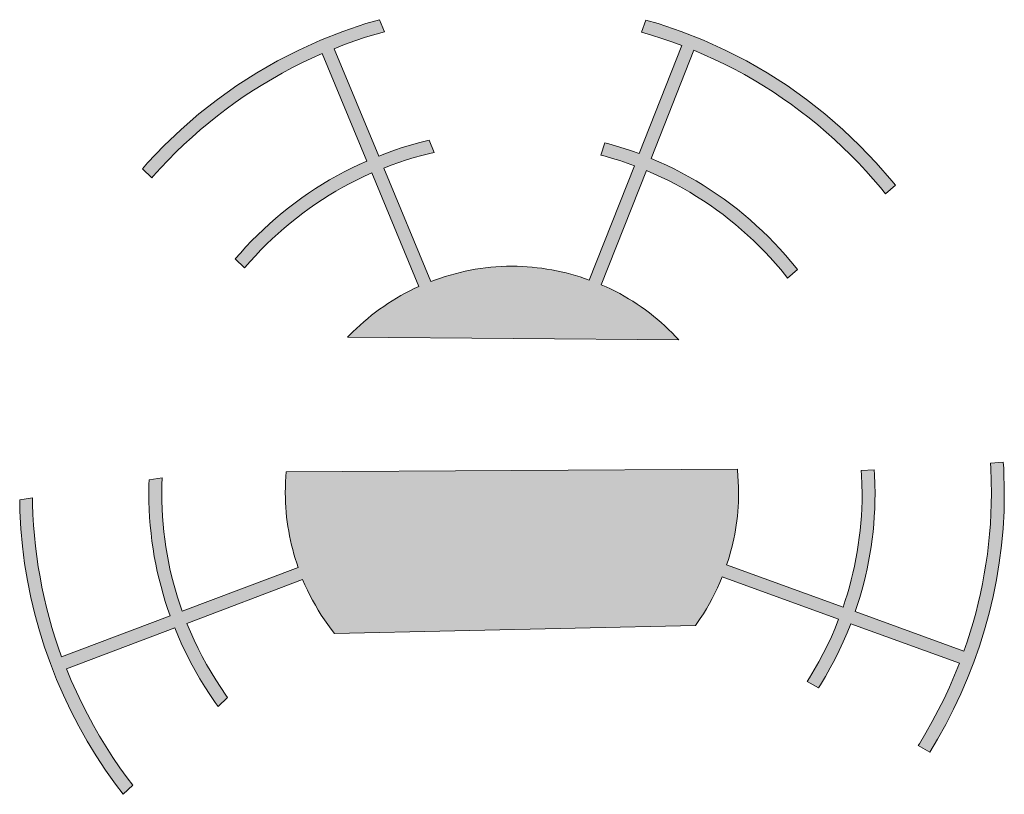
# Model space of a CAD drawing. Header units: millimetres. Extents: x -324 to -247, y -83 to 38.
# Tile 11 of 11: x -278 to -251, y 17 to 38. Entities that reach past the tile are written whole.
import ezdxf

# ---------------------------------------------------------------- set-up
doc = ezdxf.new("R2010")
doc.units = ezdxf.units.MM
doc.header["$MEASUREMENT"] = 0
doc.layers.add('Print', color=7, linetype='Continuous', lineweight=0)

# ---------------------------------------------------------------- blocks, each defined once
blk = doc.blocks.new('Block_0')
at = {"layer": 'Print'}
h = blk.add_hatch(color=4, dxfattribs=at)
h.dxf.hatch_style = 2
h.paths.add_polyline_path([(-273.935, 33.409), (-273.733, 33.632), (-273.526, 33.85), (-273.314, 34.064), (-273.098, 34.272), (-272.876, 34.476), (-272.65, 34.674), (-272.42, 34.867), (-272.185, 35.055), (-271.946, 35.238), (-271.702, 35.415), (-271.454, 35.587), (-271.202, 35.753), (-270.947, 35.913), (-270.687, 36.068), (-270.423, 36.217), (-270.156, 36.359), (-269.885, 36.496), (-269.61, 36.626), (-269.332, 36.751), (-268.117, 33.824), (-268.324, 33.73), (-268.529, 33.632), (-268.732, 33.529), (-268.932, 33.421), (-269.129, 33.309), (-269.323, 33.193), (-269.514, 33.073), (-269.702, 32.948), (-269.887, 32.819), (-270.07, 32.686), (-270.249, 32.549), (-270.424, 32.408), (-270.597, 32.263), (-270.766, 32.115), (-270.931, 31.962), (-271.094, 31.806), (-271.252, 31.647), (-271.407, 31.484), (-271.558, 31.317), (-271.699, 31.155), (-271.445, 30.909), (-271.436, 30.92), (-271.294, 31.084), (-271.148, 31.244), (-270.999, 31.401), (-270.846, 31.555), (-270.69, 31.705), (-270.531, 31.852), (-270.368, 31.995), (-270.202, 32.134), (-270.033, 32.27), (-269.861, 32.402), (-269.685, 32.53), (-269.507, 32.654), (-269.326, 32.774), (-269.142, 32.89), (-268.955, 33.002), (-268.766, 33.11), (-268.573, 33.214), (-268.378, 33.313), (-268.181, 33.408), (-267.981, 33.498), (-266.697, 30.406), (-266.822, 30.347), (-266.946, 30.286), (-267.068, 30.222), (-267.189, 30.156), (-267.308, 30.087), (-267.425, 30.015), (-267.54, 29.941), (-267.654, 29.864), (-267.766, 29.786), (-267.876, 29.704), (-267.984, 29.62), (-268.09, 29.534), (-268.194, 29.446), (-268.297, 29.355), (-268.397, 29.263), (-268.495, 29.168), (-268.591, 29.07), (-268.638, 29.021), (-259.616, 28.949), (-259.703, 29.042), (-259.798, 29.14), (-259.896, 29.236), (-259.997, 29.331), (-260.099, 29.423), (-260.203, 29.512), (-260.309, 29.6), (-260.417, 29.685), (-260.528, 29.767), (-260.64, 29.848), (-260.753, 29.925), (-260.869, 30.001), (-260.987, 30.073), (-261.106, 30.144), (-261.227, 30.211), (-261.349, 30.276), (-261.473, 30.338), (-261.599, 30.397), (-261.727, 30.454), (-260.499, 33.567), (-260.296, 33.479), (-260.095, 33.387), (-259.897, 33.291), (-259.702, 33.19), (-259.509, 33.085), (-259.319, 32.975), (-259.132, 32.861), (-258.948, 32.743), (-258.766, 32.621), (-258.588, 32.496), (-258.412, 32.366), (-258.24, 32.232), (-258.07, 32.094), (-257.904, 31.953), (-257.742, 31.808), (-257.582, 31.659), (-257.426, 31.507), (-257.274, 31.351), (-257.125, 31.192), (-256.98, 31.03), (-256.838, 30.864), (-256.7, 30.695), (-256.653, 30.634), (-256.386, 30.864), (-256.423, 30.912), (-256.566, 31.088), (-256.713, 31.26), (-256.864, 31.429), (-257.019, 31.594), (-257.177, 31.756), (-257.339, 31.914), (-257.505, 32.069), (-257.674, 32.219), (-257.846, 32.366), (-258.022, 32.509), (-258.201, 32.648), (-258.384, 32.783), (-258.569, 32.914), (-258.758, 33.04), (-258.949, 33.163), (-259.144, 33.281), (-259.341, 33.394), (-259.542, 33.504), (-259.745, 33.608), (-259.95, 33.709), (-260.159, 33.804), (-260.369, 33.895), (-259.207, 36.842), (-258.925, 36.721), (-258.646, 36.595), (-258.371, 36.462), (-258.099, 36.323), (-257.831, 36.178), (-257.567, 36.027), (-257.307, 35.87), (-257.05, 35.707), (-256.798, 35.538), (-256.55, 35.364), (-256.306, 35.184), (-256.067, 34.999), (-255.832, 34.808), (-255.601, 34.612), (-255.375, 34.411), (-255.154, 34.205), (-254.938, 33.994), (-254.726, 33.777), (-254.52, 33.556), (-254.319, 33.331), (-254.122, 33.1), (-253.985, 32.932), (-253.717, 33.162), (-253.816, 33.288), (-254.238, 33.775), (-254.682, 34.241), (-255.148, 34.685), (-255.635, 35.107), (-256.142, 35.505), (-256.668, 35.88), (-257.212, 36.229), (-257.774, 36.552), (-258.352, 36.849), (-258.946, 37.118), (-259.555, 37.358), (-260.178, 37.569), (-260.517, 37.666), (-260.629, 37.332), (-260.357, 37.253), (-260.081, 37.165), (-259.807, 37.071), (-259.535, 36.971), (-260.698, 34.025), (-260.901, 34.098), (-261.106, 34.168), (-261.314, 34.233), (-261.523, 34.293), (-261.632, 34.322), (-261.744, 33.987), (-261.621, 33.955), (-261.42, 33.896), (-261.22, 33.834), (-261.023, 33.767), (-260.827, 33.696), (-262.057, 30.579), (-262.181, 30.623), (-262.306, 30.664), (-262.432, 30.703), (-262.559, 30.739), (-262.687, 30.773), (-262.817, 30.804), (-262.947, 30.832), (-263.078, 30.858), (-263.211, 30.88), (-263.344, 30.9), (-263.478, 30.917), (-263.613, 30.931), (-263.749, 30.942), (-263.886, 30.95), (-264.023, 30.955), (-264.161, 30.956), (-264.307, 30.955), (-264.452, 30.949), (-264.596, 30.941), (-264.739, 30.929), (-264.881, 30.913), (-265.022, 30.895), (-265.162, 30.873), (-265.301, 30.848), (-265.438, 30.82), (-265.575, 30.789), (-265.711, 30.754), (-265.845, 30.717), (-265.979, 30.677), (-266.111, 30.635), (-266.241, 30.589), (-266.371, 30.541), (-267.655, 33.633), (-267.451, 33.711), (-267.245, 33.785), (-267.036, 33.854), (-266.826, 33.918), (-266.614, 33.978), (-266.399, 34.032), (-266.283, 34.059), (-266.419, 34.39), (-266.486, 34.374), (-266.709, 34.317), (-266.929, 34.255), (-267.148, 34.189), (-267.364, 34.117), (-267.579, 34.04), (-267.791, 33.959), (-269.006, 36.885), (-268.723, 36.995), (-268.437, 37.098), (-268.149, 37.195), (-267.857, 37.285), (-267.637, 37.347), (-267.772, 37.676), (-268.145, 37.569), (-268.768, 37.358), (-269.377, 37.118), (-269.971, 36.849), (-270.549, 36.552), (-271.111, 36.229), (-271.655, 35.88), (-272.181, 35.505), (-272.688, 35.107), (-273.175, 34.685), (-273.641, 34.241), (-274.085, 33.775), (-274.229, 33.608), (-273.975, 33.362)])
h = blk.add_hatch(color=4, dxfattribs=at)
h.dxf.hatch_style = 2
h.paths.add_polyline_path([(-277.539, 23.805), (-277.495, 23.331), (-277.435, 22.86), (-277.359, 22.394), (-277.266, 21.931), (-277.156, 21.473), (-277.031, 21.02), (-276.891, 20.572), (-276.735, 20.13), (-276.564, 19.694), (-276.378, 19.264), (-276.177, 18.842), (-275.962, 18.426), (-275.733, 18.019), (-275.49, 17.619), (-275.234, 17.228), (-274.964, 16.846), (-274.751, 16.566), (-274.487, 16.812), (-274.64, 17.013), (-274.839, 17.29), (-275.031, 17.572), (-275.216, 17.859), (-275.393, 18.15), (-275.563, 18.446), (-275.725, 18.746), (-275.879, 19.05), (-276.025, 19.359), (-276.164, 19.671), (-276.294, 19.987), (-273.347, 21.101), (-273.248, 20.862), (-273.142, 20.626), (-273.031, 20.393), (-272.914, 20.163), (-272.791, 19.938), (-272.663, 19.715), (-272.529, 19.497), (-272.389, 19.282), (-272.244, 19.071), (-272.166, 18.963), (-271.906, 19.204), (-271.955, 19.272), (-272.094, 19.475), (-272.228, 19.682), (-272.358, 19.892), (-272.481, 20.106), (-272.6, 20.323), (-272.712, 20.544), (-272.82, 20.768), (-272.921, 20.995), (-273.017, 21.225), (-269.863, 22.418), (-269.8, 22.274), (-269.735, 22.131), (-269.665, 21.991), (-269.593, 21.853), (-269.517, 21.717), (-269.437, 21.583), (-269.355, 21.451), (-269.269, 21.321), (-269.18, 21.194), (-269.088, 21.069), (-268.997, 20.952), (-259.163, 21.17), (-259.125, 21.221), (-259.035, 21.353), (-258.947, 21.487), (-258.863, 21.624), (-258.783, 21.763), (-258.706, 21.904), (-258.632, 22.047), (-258.563, 22.193), (-258.497, 22.34), (-258.434, 22.489), (-255.263, 21.335), (-255.359, 21.097), (-255.461, 20.862), (-255.569, 20.63), (-255.683, 20.401), (-255.803, 20.176), (-255.928, 19.955), (-256.06, 19.737), (-256.121, 19.642), (-255.815, 19.466), (-255.758, 19.554), (-255.622, 19.78), (-255.491, 20.01), (-255.367, 20.244), (-255.249, 20.482), (-255.136, 20.723), (-255.031, 20.967), (-254.931, 21.215), (-251.973, 20.138), (-252.104, 19.812), (-252.243, 19.49), (-252.391, 19.172), (-252.547, 18.857), (-252.711, 18.547), (-252.884, 18.242), (-253.064, 17.941), (-253.093, 17.896), (-252.782, 17.717), (-252.572, 18.065), (-252.345, 18.471), (-252.132, 18.884), (-251.934, 19.305), (-251.75, 19.732), (-251.58, 20.166), (-251.426, 20.605), (-251.286, 21.05), (-251.163, 21.5), (-251.055, 21.955), (-250.962, 22.414), (-250.887, 22.877), (-250.827, 23.344), (-250.784, 23.814), (-250.758, 24.286), (-250.75, 24.761), (-250.767, 25.451), (-250.78, 25.614), (-251.13, 25.593), (-251.121, 25.451), (-251.107, 25.107), (-251.103, 24.761), (-251.106, 24.484), (-251.115, 24.208), (-251.13, 23.933), (-251.151, 23.658), (-251.178, 23.385), (-251.211, 23.113), (-251.25, 22.842), (-251.295, 22.572), (-251.345, 22.303), (-251.401, 22.036), (-251.462, 21.771), (-251.529, 21.507), (-251.601, 21.245), (-251.679, 20.984), (-251.761, 20.725), (-251.85, 20.468), (-254.81, 21.546), (-254.747, 21.736), (-254.687, 21.928), (-254.631, 22.121), (-254.579, 22.316), (-254.531, 22.512), (-254.487, 22.71), (-254.447, 22.909), (-254.41, 23.11), (-254.378, 23.312), (-254.35, 23.515), (-254.326, 23.72), (-254.306, 23.926), (-254.291, 24.133), (-254.28, 24.342), (-254.273, 24.551), (-254.271, 24.761), (-254.274, 25.02), (-254.284, 25.278), (-254.293, 25.41), (-254.645, 25.389), (-254.637, 25.259), (-254.627, 25.011), (-254.624, 24.761), (-254.626, 24.559), (-254.632, 24.357), (-254.643, 24.157), (-254.658, 23.957), (-254.677, 23.759), (-254.7, 23.562), (-254.727, 23.367), (-254.758, 23.172), (-254.792, 22.979), (-254.831, 22.787), (-254.874, 22.597), (-254.92, 22.408), (-254.97, 22.22), (-255.024, 22.034), (-255.081, 21.85), (-255.142, 21.667), (-258.313, 22.821), (-258.275, 22.937), (-258.239, 23.054), (-258.206, 23.172), (-258.174, 23.291), (-258.145, 23.411), (-258.119, 23.532), (-258.094, 23.653), (-258.072, 23.776), (-258.053, 23.899), (-258.036, 24.023), (-258.021, 24.148), (-258.009, 24.273), (-258, 24.4), (-257.993, 24.527), (-257.989, 24.654), (-257.988, 24.783), (-257.99, 24.939), (-257.996, 25.094), (-258.005, 25.248), (-258.019, 25.401), (-258.022, 25.427), (-270.308, 25.351), (-270.319, 25.231), (-270.328, 25.083), (-270.333, 24.933), (-270.335, 24.783), (-270.334, 24.649), (-270.329, 24.517), (-270.322, 24.385), (-270.312, 24.254), (-270.299, 24.123), (-270.283, 23.994), (-270.265, 23.865), (-270.243, 23.738), (-270.22, 23.611), (-270.193, 23.485), (-270.165, 23.36), (-270.133, 23.236), (-270.099, 23.113), (-270.063, 22.99), (-270.025, 22.869), (-269.984, 22.749), (-273.143, 21.555), (-273.209, 21.744), (-273.27, 21.935), (-273.328, 22.127), (-273.382, 22.321), (-273.431, 22.516), (-273.477, 22.714), (-273.519, 22.912), (-273.556, 23.112), (-273.589, 23.314), (-273.618, 23.517), (-273.643, 23.721), (-273.663, 23.927), (-273.679, 24.134), (-273.69, 24.342), (-273.697, 24.551), (-273.699, 24.761), (-273.696, 25.002), (-273.689, 25.194), (-274.044, 25.139), (-274.049, 25.012), (-274.052, 24.761), (-274.05, 24.543), (-274.043, 24.326), (-274.031, 24.109), (-274.014, 23.894), (-273.993, 23.681), (-273.968, 23.469), (-273.937, 23.258), (-273.903, 23.048), (-273.864, 22.84), (-273.821, 22.634), (-273.773, 22.429), (-273.721, 22.226), (-273.666, 22.024), (-273.606, 21.824), (-273.541, 21.626), (-273.473, 21.43), (-276.427, 20.314), (-276.521, 20.579), (-276.609, 20.846), (-276.692, 21.115), (-276.768, 21.386), (-276.839, 21.659), (-276.905, 21.934), (-276.964, 22.211), (-277.017, 22.489), (-277.064, 22.769), (-277.105, 23.05), (-277.14, 23.332), (-277.169, 23.616), (-277.192, 23.901), (-277.208, 24.187), (-277.217, 24.474), (-277.219, 24.644), (-277.57, 24.59), (-277.565, 24.282)])
for points in [[(-273.935, 33.409), (-273.733, 33.632), (-273.526, 33.85), (-273.314, 34.064), (-273.098, 34.272), (-272.876, 34.476), (-272.65, 34.674), (-272.42, 34.867), (-272.185, 35.055), (-271.946, 35.238), (-271.702, 35.415), (-271.454, 35.587), (-271.202, 35.753), (-270.947, 35.913), (-270.687, 36.068), (-270.423, 36.217), (-270.156, 36.359), (-269.885, 36.496), (-269.61, 36.626), (-269.332, 36.751), (-268.117, 33.824), (-268.324, 33.73), (-268.529, 33.632), (-268.732, 33.529), (-268.932, 33.421), (-269.129, 33.309), (-269.323, 33.193), (-269.514, 33.073), (-269.702, 32.948), (-269.887, 32.819), (-270.07, 32.686), (-270.249, 32.549), (-270.424, 32.408), (-270.597, 32.263), (-270.766, 32.115), (-270.931, 31.962), (-271.094, 31.806), (-271.252, 31.647), (-271.407, 31.484), (-271.558, 31.317), (-271.699, 31.155), (-271.445, 30.909), (-271.436, 30.92), (-271.294, 31.084), (-271.148, 31.244), (-270.999, 31.401), (-270.846, 31.555), (-270.69, 31.705), (-270.531, 31.852), (-270.368, 31.995), (-270.202, 32.134), (-270.033, 32.27), (-269.861, 32.402), (-269.685, 32.53), (-269.507, 32.654), (-269.326, 32.774), (-269.142, 32.89), (-268.955, 33.002), (-268.766, 33.11), (-268.573, 33.214), (-268.378, 33.313), (-268.181, 33.408), (-267.981, 33.498), (-266.697, 30.406), (-266.822, 30.347), (-266.946, 30.286), (-267.068, 30.222), (-267.189, 30.156), (-267.308, 30.087), (-267.425, 30.015), (-267.54, 29.941), (-267.654, 29.864), (-267.766, 29.786), (-267.876, 29.704), (-267.984, 29.62), (-268.09, 29.534), (-268.194, 29.446), (-268.297, 29.355), (-268.397, 29.263), (-268.495, 29.168), (-268.591, 29.07), (-268.638, 29.021), (-259.616, 28.949), (-259.703, 29.042), (-259.798, 29.14), (-259.896, 29.236), (-259.997, 29.331), (-260.099, 29.423), (-260.203, 29.512), (-260.309, 29.6), (-260.417, 29.685), (-260.528, 29.767), (-260.64, 29.848), (-260.753, 29.925), (-260.869, 30.001), (-260.987, 30.073), (-261.106, 30.144), (-261.227, 30.211), (-261.349, 30.276), (-261.473, 30.338), (-261.599, 30.397), (-261.727, 30.454), (-260.499, 33.567), (-260.296, 33.479), (-260.095, 33.387), (-259.897, 33.291), (-259.702, 33.19), (-259.509, 33.085), (-259.319, 32.975), (-259.132, 32.861), (-258.948, 32.743), (-258.766, 32.621), (-258.588, 32.496), (-258.412, 32.366), (-258.24, 32.232), (-258.07, 32.094), (-257.904, 31.953), (-257.742, 31.808), (-257.582, 31.659), (-257.426, 31.507), (-257.274, 31.351), (-257.125, 31.192), (-256.98, 31.03), (-256.838, 30.864), (-256.7, 30.695), (-256.653, 30.634), (-256.386, 30.864), (-256.423, 30.912), (-256.566, 31.088), (-256.713, 31.26), (-256.864, 31.429), (-257.019, 31.594), (-257.177, 31.756), (-257.339, 31.914), (-257.505, 32.069), (-257.674, 32.219), (-257.846, 32.366), (-258.022, 32.509), (-258.201, 32.648), (-258.384, 32.783), (-258.569, 32.914), (-258.758, 33.04), (-258.949, 33.163), (-259.144, 33.281), (-259.341, 33.394), (-259.542, 33.504), (-259.745, 33.608), (-259.95, 33.709), (-260.159, 33.804), (-260.369, 33.895), (-259.207, 36.842), (-258.925, 36.721), (-258.646, 36.595), (-258.371, 36.462), (-258.099, 36.323), (-257.831, 36.178), (-257.567, 36.027), (-257.307, 35.87), (-257.05, 35.707), (-256.798, 35.538), (-256.55, 35.364), (-256.306, 35.184), (-256.067, 34.999), (-255.832, 34.808), (-255.601, 34.612), (-255.375, 34.411), (-255.154, 34.205), (-254.938, 33.994), (-254.726, 33.777), (-254.52, 33.556), (-254.319, 33.331), (-254.122, 33.1), (-253.985, 32.932), (-253.717, 33.162), (-253.816, 33.288), (-254.238, 33.775), (-254.682, 34.241), (-255.148, 34.685), (-255.635, 35.107), (-256.142, 35.505), (-256.668, 35.88), (-257.212, 36.229), (-257.774, 36.552), (-258.352, 36.849), (-258.946, 37.118), (-259.555, 37.358), (-260.178, 37.569), (-260.517, 37.666), (-260.629, 37.332), (-260.357, 37.253), (-260.081, 37.165), (-259.807, 37.071), (-259.535, 36.971), (-260.698, 34.025), (-260.901, 34.098), (-261.106, 34.168), (-261.314, 34.233), (-261.523, 34.293), (-261.632, 34.322), (-261.744, 33.987), (-261.621, 33.955), (-261.42, 33.896), (-261.22, 33.834), (-261.023, 33.767), (-260.827, 33.696), (-262.057, 30.579), (-262.181, 30.623), (-262.306, 30.664), (-262.432, 30.703), (-262.559, 30.739), (-262.687, 30.773), (-262.817, 30.804), (-262.947, 30.832), (-263.078, 30.858), (-263.211, 30.88), (-263.344, 30.9), (-263.478, 30.917), (-263.613, 30.931), (-263.749, 30.942), (-263.886, 30.95), (-264.023, 30.955), (-264.161, 30.956), (-264.307, 30.955), (-264.452, 30.949), (-264.596, 30.941), (-264.739, 30.929), (-264.881, 30.913), (-265.022, 30.895), (-265.162, 30.873), (-265.301, 30.848), (-265.438, 30.82), (-265.575, 30.789), (-265.711, 30.754), (-265.845, 30.717), (-265.979, 30.677), (-266.111, 30.635), (-266.241, 30.589), (-266.371, 30.541), (-267.655, 33.633), (-267.451, 33.711), (-267.245, 33.785), (-267.036, 33.854), (-266.826, 33.918), (-266.614, 33.978), (-266.399, 34.032), (-266.283, 34.059), (-266.419, 34.39), (-266.486, 34.374), (-266.709, 34.317), (-266.929, 34.255), (-267.148, 34.189), (-267.364, 34.117), (-267.579, 34.04), (-267.791, 33.959), (-269.006, 36.885), (-268.723, 36.995), (-268.437, 37.098), (-268.149, 37.195), (-267.857, 37.285), (-267.637, 37.347), (-267.772, 37.676), (-268.145, 37.569), (-268.768, 37.358), (-269.377, 37.118), (-269.971, 36.849), (-270.549, 36.552), (-271.111, 36.229), (-271.655, 35.88), (-272.181, 35.505), (-272.688, 35.107), (-273.175, 34.685), (-273.641, 34.241), (-274.085, 33.775), (-274.229, 33.608), (-273.975, 33.362)], [(-277.539, 23.805), (-277.495, 23.331), (-277.435, 22.86), (-277.359, 22.394), (-277.266, 21.931), (-277.156, 21.473), (-277.031, 21.02), (-276.891, 20.572), (-276.735, 20.13), (-276.564, 19.694), (-276.378, 19.264), (-276.177, 18.842), (-275.962, 18.426), (-275.733, 18.019), (-275.49, 17.619), (-275.234, 17.228), (-274.964, 16.846), (-274.751, 16.566), (-274.487, 16.812), (-274.64, 17.013), (-274.839, 17.29), (-275.031, 17.572), (-275.216, 17.859), (-275.393, 18.15), (-275.563, 18.446), (-275.725, 18.746), (-275.879, 19.05), (-276.025, 19.359), (-276.164, 19.671), (-276.294, 19.987), (-273.347, 21.101), (-273.248, 20.862), (-273.142, 20.626), (-273.031, 20.393), (-272.914, 20.163), (-272.791, 19.938), (-272.663, 19.715), (-272.529, 19.497), (-272.389, 19.282), (-272.244, 19.071), (-272.166, 18.963), (-271.906, 19.204), (-271.955, 19.272), (-272.094, 19.475), (-272.228, 19.682), (-272.358, 19.892), (-272.481, 20.106), (-272.6, 20.323), (-272.712, 20.544), (-272.82, 20.768), (-272.921, 20.995), (-273.017, 21.225), (-269.863, 22.418), (-269.8, 22.274), (-269.735, 22.131), (-269.665, 21.991), (-269.593, 21.853), (-269.517, 21.717), (-269.437, 21.583), (-269.355, 21.451), (-269.269, 21.321), (-269.18, 21.194), (-269.088, 21.069), (-268.997, 20.952), (-259.163, 21.17), (-259.125, 21.221), (-259.035, 21.353), (-258.947, 21.487), (-258.863, 21.624), (-258.783, 21.763), (-258.706, 21.904), (-258.632, 22.047), (-258.563, 22.193), (-258.497, 22.34), (-258.434, 22.489), (-255.263, 21.335), (-255.359, 21.097), (-255.461, 20.862), (-255.569, 20.63), (-255.683, 20.401), (-255.803, 20.176), (-255.928, 19.955), (-256.06, 19.737), (-256.121, 19.642), (-255.815, 19.466), (-255.758, 19.554), (-255.622, 19.78), (-255.491, 20.01), (-255.367, 20.244), (-255.249, 20.482), (-255.136, 20.723), (-255.031, 20.967), (-254.931, 21.215), (-251.973, 20.138), (-252.104, 19.812), (-252.243, 19.49), (-252.391, 19.172), (-252.547, 18.857), (-252.711, 18.547), (-252.884, 18.242), (-253.064, 17.941), (-253.093, 17.896), (-252.782, 17.717), (-252.572, 18.065), (-252.345, 18.471), (-252.132, 18.884), (-251.934, 19.305), (-251.75, 19.732), (-251.58, 20.166), (-251.426, 20.605), (-251.286, 21.05), (-251.163, 21.5), (-251.055, 21.955), (-250.962, 22.414), (-250.887, 22.877), (-250.827, 23.344), (-250.784, 23.814), (-250.758, 24.286), (-250.75, 24.761), (-250.767, 25.451), (-250.78, 25.614), (-251.13, 25.593), (-251.121, 25.451), (-251.107, 25.107), (-251.103, 24.761), (-251.106, 24.484), (-251.115, 24.208), (-251.13, 23.933), (-251.151, 23.658), (-251.178, 23.385), (-251.211, 23.113), (-251.25, 22.842), (-251.295, 22.572), (-251.345, 22.303), (-251.401, 22.036), (-251.462, 21.771), (-251.529, 21.507), (-251.601, 21.245), (-251.679, 20.984), (-251.761, 20.725), (-251.85, 20.468), (-254.81, 21.546), (-254.747, 21.736), (-254.687, 21.928), (-254.631, 22.121), (-254.579, 22.316), (-254.531, 22.512), (-254.487, 22.71), (-254.447, 22.909), (-254.41, 23.11), (-254.378, 23.312), (-254.35, 23.515), (-254.326, 23.72), (-254.306, 23.926), (-254.291, 24.133), (-254.28, 24.342), (-254.273, 24.551), (-254.271, 24.761), (-254.274, 25.02), (-254.284, 25.278), (-254.293, 25.41), (-254.645, 25.389), (-254.637, 25.259), (-254.627, 25.011), (-254.624, 24.761), (-254.626, 24.559), (-254.632, 24.357), (-254.643, 24.157), (-254.658, 23.957), (-254.677, 23.759), (-254.7, 23.562), (-254.727, 23.367), (-254.758, 23.172), (-254.792, 22.979), (-254.831, 22.787), (-254.874, 22.597), (-254.92, 22.408), (-254.97, 22.22), (-255.024, 22.034), (-255.081, 21.85), (-255.142, 21.667), (-258.313, 22.821), (-258.275, 22.937), (-258.239, 23.054), (-258.206, 23.172), (-258.174, 23.291), (-258.145, 23.411), (-258.119, 23.532), (-258.094, 23.653), (-258.072, 23.776), (-258.053, 23.899), (-258.036, 24.023), (-258.021, 24.148), (-258.009, 24.273), (-258, 24.4), (-257.993, 24.527), (-257.989, 24.654), (-257.988, 24.783), (-257.99, 24.939), (-257.996, 25.094), (-258.005, 25.248), (-258.019, 25.401), (-258.022, 25.427), (-270.308, 25.351), (-270.319, 25.231), (-270.328, 25.083), (-270.333, 24.933), (-270.335, 24.783), (-270.334, 24.649), (-270.329, 24.517), (-270.322, 24.385), (-270.312, 24.254), (-270.299, 24.123), (-270.283, 23.994), (-270.265, 23.865), (-270.243, 23.738), (-270.22, 23.611), (-270.193, 23.485), (-270.165, 23.36), (-270.133, 23.236), (-270.099, 23.113), (-270.063, 22.99), (-270.025, 22.869), (-269.984, 22.749), (-273.143, 21.555), (-273.209, 21.744), (-273.27, 21.935), (-273.328, 22.127), (-273.382, 22.321), (-273.431, 22.516), (-273.477, 22.714), (-273.519, 22.912), (-273.556, 23.112), (-273.589, 23.314), (-273.618, 23.517), (-273.643, 23.721), (-273.663, 23.927), (-273.679, 24.134), (-273.69, 24.342), (-273.697, 24.551), (-273.699, 24.761), (-273.696, 25.002), (-273.689, 25.194), (-274.044, 25.139), (-274.049, 25.012), (-274.052, 24.761), (-274.05, 24.543), (-274.043, 24.326), (-274.031, 24.109), (-274.014, 23.894), (-273.993, 23.681), (-273.968, 23.469), (-273.937, 23.258), (-273.903, 23.048), (-273.864, 22.84), (-273.821, 22.634), (-273.773, 22.429), (-273.721, 22.226), (-273.666, 22.024), (-273.606, 21.824), (-273.541, 21.626), (-273.473, 21.43), (-276.427, 20.314), (-276.521, 20.579), (-276.609, 20.846), (-276.692, 21.115), (-276.768, 21.386), (-276.839, 21.659), (-276.905, 21.934), (-276.964, 22.211), (-277.017, 22.489), (-277.064, 22.769), (-277.105, 23.05), (-277.14, 23.332), (-277.169, 23.616), (-277.192, 23.901), (-277.208, 24.187), (-277.217, 24.474), (-277.219, 24.644), (-277.57, 24.59), (-277.565, 24.282)]]:
    blk.add_lwpolyline(points, close=True, dxfattribs=at)

msp = doc.modelspace()

# ---------------------------------------------------------------- block references
at = {"layer": 'Print'}
msp.add_blockref('Block_0', (0, 0), dxfattribs=at)

doc.saveas('drawing.dxf')
